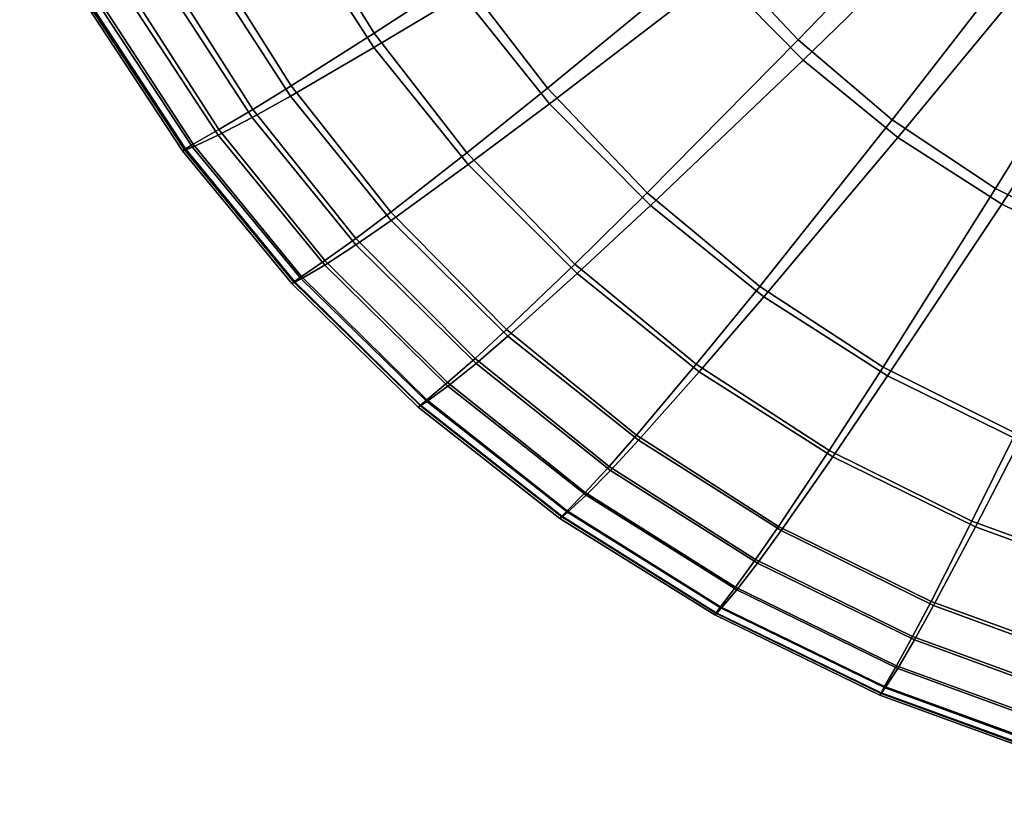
# Model space of a CAD drawing. Header units: millimetres. Extents: x -237 to 237, y -281 to 271.
# Tile 1 of 256: x -226 to -189, y -268 to -239. Entities that reach past the tile are written whole.
import ezdxf

# ---------------------------------------------------------------- set-up
doc = ezdxf.new("R2010")
doc.units = ezdxf.units.MM
doc.header["$MEASUREMENT"] = 0
doc.layers.add('sedak', color=7, linetype='Continuous', true_color=0x7faed0)

msp = doc.modelspace()

# ---------------------------------------------------------------- meshes
at = {"layer": 'sedak'}
mesh = msp.add_polyface(dxfattribs=at)
corners = [(-209.352, -236.936, 459.288), (-206.177, -241.083, 459.201), (-199.992, -235.997, 462.16), (-202.642, -232.453, 462.162), (-209.154, -243.47, 457.359), (-205.165, -247.588, 457.164), (-202.485, -244.945, 459.071), (-212.589, -239.048, 457.502), (-215.432, -234.446, 457.589), (-211.978, -232.622, 459.33), (-215.658, -240.998, 455.329), (-211.971, -245.663, 455.124), (-218.713, -236.141, 455.468), (-217.071, -241.867, 454.029), (-213.265, -246.634, 453.793), (-220.228, -236.902, 454.193), (-222.714, -231.864, 454.281), (-221.118, -231.215, 455.536), (-218.324, -242.606, 452.522), (-214.407, -247.452, 452.26), (-221.574, -237.557, 452.708), (-224.136, -232.43, 452.812), (-219.278, -243.151, 450.759), (-215.273, -248.046, 450.483), (-222.604, -238.048, 450.954), (-225.228, -232.865, 451.063), (-222.916, -238.206, 449.972), (-219.566, -243.32, 449.779), (-225.561, -233.009, 450.078), (-223.04, -238.283, 448.945), (-219.678, -243.396, 448.759), (-225.693, -233.086, 449.044), (-222.948, -238.273, 447.892), (-219.589, -243.374, 447.724), (-225.601, -233.09, 447.975), (-222.646, -238.182, 446.848), (-219.306, -243.258, 446.695), (-225.285, -233.023, 446.916), (-221.629, -237.812, 444.97), (-218.354, -242.816, 444.835), (-224.216, -232.729, 445.019), (-217.098, -242.164, 443.192), (-213.258, -246.87, 442.974), (-214.412, -247.618, 444.612), (-220.289, -237.262, 443.319), (-222.808, -232.284, 443.361), (-215.681, -241.376, 441.717), (-211.953, -245.966, 441.503), (-218.777, -236.595, 441.841), (-221.221, -231.741, 441.879), (-212.594, -239.58, 439.121), (-209.11, -243.906, 438.912), (-215.488, -235.073, 439.24), (-206.101, -241.655, 436.631), (-202.363, -245.416, 436.335), (-205.079, -247.937, 438.606), (-209.33, -237.616, 436.832), (-212.014, -233.409, 436.943), (-202.556, -233.433, 432.779), (-199.852, -236.86, 432.602), (-204.804, -229.863, 432.875)]
mesh.append_faces([[corners[k] for k in face] for face in [(0, 1, 2, 3), (4, 5, 6, 1), (7, 4, 1, 0), (8, 7, 0, 9), (10, 11, 4, 7), (12, 10, 7, 8), (13, 14, 11, 10), (15, 13, 10, 12), (16, 15, 12, 17), (18, 19, 14, 13), (20, 18, 13, 15), (21, 20, 15, 16), (22, 23, 19, 18), (24, 22, 18, 20), (25, 24, 20, 21), (26, 27, 22, 24), (28, 26, 24, 25), (29, 30, 27, 26), (31, 29, 26, 28), (32, 33, 30, 29), (34, 32, 29, 31), (35, 36, 33, 32), (37, 35, 32, 34), (38, 39, 36, 35), (40, 38, 35, 37), (41, 42, 43, 39), (44, 41, 39, 38), (45, 44, 38, 40), (46, 47, 42, 41), (48, 46, 41, 44), (49, 48, 44, 45), (50, 51, 47, 46), (52, 50, 46, 48), (53, 54, 55, 51), (56, 53, 51, 50), (57, 56, 50, 52), (58, 59, 53, 56), (60, 58, 56, 57)]])
mesh = msp.add_polyface(dxfattribs=at)
corners = [(-185.304, -237.811, 464.511), (-181.991, -239.466, 464.465), (-178.42, -231.817, 466.434), (-180.919, -230.576, 466.443), (-185.484, -246.844, 461.855), (-181.145, -248.408, 461.694), (-178.492, -240.705, 464.386), (-189.6, -244.786, 461.978), (-193.427, -242.252, 462.069), (-188.381, -235.757, 464.529), (-196.908, -239.296, 462.129), (-191.176, -233.35, 464.525), (-199.992, -235.997, 462.16), (-193.65, -230.658, 464.5), (-183.705, -255.71, 458.166), (-178.359, -257.051, 457.847), (-176.641, -249.503, 461.49), (-188.865, -253.836, 458.446), (-193.764, -251.397, 458.691), (-198.327, -248.413, 458.9), (-202.485, -244.945, 459.071), (-206.177, -241.083, 459.201), (-190.478, -257.091, 456.321), (-184.925, -259.111, 455.968), (-195.755, -254.477, 456.64), (-200.676, -251.288, 456.923), (-197.625, -257.283, 454.178), (-191.988, -260.056, 453.78), (-202.888, -253.912, 454.54), (-203.896, -255.065, 453.137), (-198.476, -258.513, 452.737), (-203.84, -255.21, 442.267), (-198.405, -258.639, 441.784), (-199.173, -259.631, 443.432), (-204.747, -256.13, 443.905), (-202.81, -254.099, 440.792), (-197.532, -257.439, 440.303), (-200.56, -251.566, 438.204), (-195.622, -254.705, 437.71), (-188.701, -254.12, 434.885), (-183.564, -255.988, 434.245), (-184.812, -259.319, 436.49), (-190.347, -257.296, 437.134), (-193.595, -251.718, 435.455), (-198.174, -248.798, 435.942), (-202.363, -245.416, 436.335), (-205.079, -247.937, 438.606), (-180.967, -248.912, 430.416), (-176.516, -250.015, 429.772), (-178.26, -257.349, 433.558), (-185.273, -247.37, 431.012), (-189.376, -245.362, 431.539), (-193.212, -242.905, 431.983), (-196.723, -240.047, 432.338), (-199.852, -236.86, 432.602), (-206.101, -241.655, 436.631), (-181.758, -240.317, 427.636), (-178.299, -241.531, 427.121), (-185.051, -238.715, 428.088), (-188.128, -236.737, 428.466), (-190.943, -234.425, 428.767), (-193.453, -231.838, 428.989), (-180.671, -231.866, 424.926), (-178.196, -233.061, 424.57), (-182.982, -230.375, 425.223)]
mesh.append_faces([[corners[k] for k in face] for face in [(0, 1, 2, 3), (4, 5, 6, 1), (7, 4, 1, 0), (8, 7, 0, 9), (10, 8, 9, 11), (12, 10, 11, 13), (14, 15, 16, 5), (17, 14, 5, 4), (18, 17, 4, 7), (19, 18, 7, 8), (20, 19, 8, 10), (21, 20, 10, 12), (22, 23, 14, 17), (24, 22, 17, 18), (25, 24, 18, 19), (26, 27, 22, 24), (28, 26, 24, 25), (29, 30, 26, 28), (31, 32, 33, 34), (35, 36, 32, 31), (37, 38, 36, 35), (39, 40, 41, 42), (43, 39, 42, 38), (44, 43, 38, 37), (45, 44, 37, 46), (47, 48, 49, 40), (50, 47, 40, 39), (51, 50, 39, 43), (52, 51, 43, 44), (53, 52, 44, 45), (54, 53, 45, 55), (56, 57, 47, 50), (58, 56, 50, 51), (59, 58, 51, 52), (60, 59, 52, 53), (61, 60, 53, 54), (62, 63, 56, 58), (64, 62, 58, 59)]])
mesh = msp.add_polyface(dxfattribs=at)
corners = [(-205.165, -247.588, 457.164), (-200.676, -251.288, 456.923), (-198.327, -248.413, 458.9), (-202.485, -244.945, 459.071), (-207.694, -250.007, 454.858), (-202.888, -253.912, 454.54), (-211.971, -245.663, 455.124), (-209.154, -243.47, 457.359), (-208.853, -251.072, 453.493), (-203.896, -255.065, 453.137), (-213.265, -246.634, 453.793), (-204.782, -256.025, 451.54), (-199.219, -259.536, 451.104), (-198.476, -258.513, 452.737), (-209.871, -251.964, 451.929), (-214.407, -247.452, 452.26), (-205.445, -256.709, 449.725), (-199.771, -260.263, 449.264), (-210.641, -252.604, 450.135), (-215.273, -248.046, 450.483), (-205.642, -256.91, 448.742), (-199.934, -260.477, 448.274), (-210.869, -252.795, 449.156), (-215.533, -248.225, 449.505), (-219.566, -243.32, 449.779), (-219.278, -243.151, 450.759), (-205.712, -256.989, 447.728), (-199.99, -260.559, 447.255), (-210.953, -252.871, 448.143), (-215.632, -248.301, 448.49), (-219.678, -243.396, 448.759), (-205.641, -256.935, 446.732), (-199.929, -260.5, 446.262), (-210.875, -252.826, 447.138), (-215.548, -248.266, 447.471), (-219.589, -243.374, 447.724), (-205.434, -256.761, 445.735), (-199.753, -260.312, 445.267), (-210.639, -252.668, 446.134), (-215.286, -248.129, 446.456), (-219.306, -243.258, 446.695), (-204.747, -256.13, 443.905), (-199.173, -259.631, 443.432), (-209.854, -252.095, 444.301), (-214.412, -247.618, 444.612), (-218.354, -242.816, 444.835), (-208.816, -251.256, 442.665), (-203.84, -255.21, 442.267), (-213.258, -246.87, 442.974), (-207.643, -250.244, 441.194), (-202.81, -254.099, 440.792), (-211.953, -245.966, 441.503), (-205.079, -247.937, 438.606), (-200.56, -251.566, 438.204), (-209.11, -243.906, 438.912)]
mesh.append_faces([[corners[k] for k in face] for face in [(0, 1, 2, 3), (4, 5, 1, 0), (6, 4, 0, 7), (8, 9, 5, 4), (10, 8, 4, 6), (11, 12, 13, 9), (14, 11, 9, 8), (15, 14, 8, 10), (16, 17, 12, 11), (18, 16, 11, 14), (19, 18, 14, 15), (20, 21, 17, 16), (22, 20, 16, 18), (23, 22, 18, 19), (24, 23, 19, 25), (26, 27, 21, 20), (28, 26, 20, 22), (29, 28, 22, 23), (30, 29, 23, 24), (31, 32, 27, 26), (33, 31, 26, 28), (34, 33, 28, 29), (35, 34, 29, 30), (36, 37, 32, 31), (38, 36, 31, 33), (39, 38, 33, 34), (40, 39, 34, 35), (41, 42, 37, 36), (43, 41, 36, 38), (44, 43, 38, 39), (45, 44, 39, 40), (46, 47, 41, 43), (48, 46, 43, 44), (49, 50, 47, 46), (51, 49, 46, 48), (52, 53, 50, 49), (54, 52, 49, 51)]])
mesh = msp.add_polyface(dxfattribs=at)
corners = [(-184.925, -259.111, 455.968), (-179.177, -260.571, 455.584), (-178.359, -257.051, 457.847), (-183.705, -255.71, 458.166), (-186.064, -262.21, 453.353), (-179.939, -263.783, 452.901), (-191.988, -260.056, 453.78), (-190.478, -257.091, 456.321), (-186.581, -263.57, 451.837), (-180.283, -265.196, 451.353), (-192.674, -261.355, 452.301), (-198.476, -258.513, 452.737), (-197.625, -257.283, 454.178), (-187.027, -264.703, 450.134), (-180.58, -266.379, 449.618), (-193.27, -262.435, 450.632), (-199.219, -259.536, 451.104), (-187.356, -265.514, 448.236), (-180.798, -267.231, 447.688), (-193.711, -263.204, 448.764), (-199.771, -260.263, 449.264), (-187.451, -265.756, 447.222), (-180.861, -267.489, 446.66), (-193.84, -263.431, 447.763), (-199.934, -260.477, 448.274), (-187.482, -265.853, 446.181), (-180.882, -267.596, 445.602), (-193.883, -263.52, 446.735), (-199.99, -260.559, 447.255), (-187.443, -265.791, 445.176), (-180.854, -267.536, 444.583), (-193.831, -263.458, 445.739), (-199.929, -260.5, 446.262), (-187.336, -265.583, 444.165), (-180.783, -267.32, 443.557), (-193.689, -263.258, 444.74), (-199.753, -260.312, 445.267), (-186.984, -264.823, 442.292), (-180.549, -266.53, 441.656), (-193.222, -262.536, 442.89), (-199.173, -259.631, 443.432), (-186.517, -263.713, 440.61), (-180.237, -265.373, 439.95), (-192.602, -261.479, 441.227), (-198.405, -258.639, 441.784), (-185.983, -262.371, 439.105), (-179.881, -263.978, 438.431), (-191.895, -260.203, 439.735), (-197.532, -257.439, 440.303), (-184.812, -259.319, 436.49), (-179.096, -260.807, 435.801), (-190.347, -257.296, 437.134), (-195.622, -254.705, 437.71), (-183.564, -255.988, 434.245), (-178.26, -257.349, 433.558)]
mesh.append_faces([[corners[k] for k in face] for face in [(0, 1, 2, 3), (4, 5, 1, 0), (6, 4, 0, 7), (8, 9, 5, 4), (10, 8, 4, 6), (11, 10, 6, 12), (13, 14, 9, 8), (15, 13, 8, 10), (16, 15, 10, 11), (17, 18, 14, 13), (19, 17, 13, 15), (20, 19, 15, 16), (21, 22, 18, 17), (23, 21, 17, 19), (24, 23, 19, 20), (25, 26, 22, 21), (27, 25, 21, 23), (28, 27, 23, 24), (29, 30, 26, 25), (31, 29, 25, 27), (32, 31, 27, 28), (33, 34, 30, 29), (35, 33, 29, 31), (36, 35, 31, 32), (37, 38, 34, 33), (39, 37, 33, 35), (40, 39, 35, 36), (41, 42, 38, 37), (43, 41, 37, 39), (44, 43, 39, 40), (45, 46, 42, 41), (47, 45, 41, 43), (48, 47, 43, 44), (49, 50, 46, 45), (51, 49, 45, 47), (52, 51, 47, 48), (53, 54, 50, 49)]])

doc.saveas('drawing.dxf')
